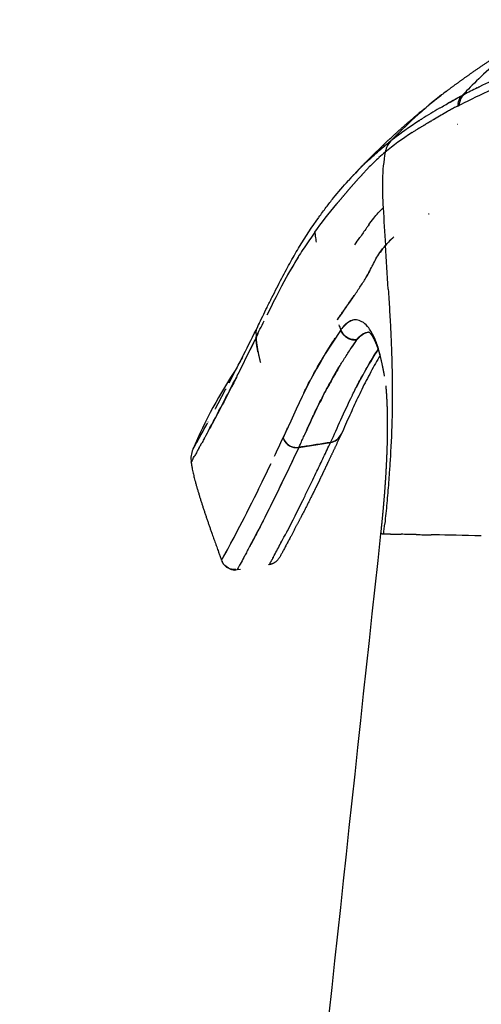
# Model space of a CAD drawing. Header units: millimetres. Extents: x 0 to 1905, y 0 to 2577.
# Tile 29 of 70: x 0 to 49, y 1823 to 1927. Entities that reach past the tile are written whole.
import ezdxf

# ---------------------------------------------------------------- set-up
doc = ezdxf.new("R2010")
doc.units = ezdxf.units.MM
doc.header["$MEASUREMENT"] = 0
doc.layers.add('Crea2D$visibili$linee', color=7, linetype='Continuous', true_color=0x000000)

msp = doc.modelspace()

# ---------------------------------------------------------------- linework, layer by layer
at = {"layer": 'Crea2D$visibili$linee'}
for p, q in [((46.77, 1919.17), (46.62, 1919.1)), ((46.14, 1918), (46.28, 1918.05)), ((19.16, 1882.48), (19.16, 1882.48)), ((29.41, 1882.06), (32.74, 1882.58)), ((43.51, 1872.86), (43.5, 1872.86)), ((22.9, 1869.21), (23.25, 1869.26))]:
    msp.add_line(p, q, dxfattribs=at)
for centre, radius, start, end in [((83.3, 1848.43), 79.62, 113.9668, 115.9725), ((80.97, 1853.21), 74.3, 116.1764, 117.4075), ((71.02, 1872.84), 52.29, 117.8074, 119.724), ((47.98, 1917.88), 1.84, 151.5495, 161.0831), ((47.64, 1918.08), 1.44, 140.5049, 144.8466), ((83.15, 1884.9), 50.04, 136.1368, 136.7906), ((82.58, 1885.44), 49.26, 136.1308, 136.1336), ((72.59, 1869.24), 56.2, 120.3188, 122.5298), ((48.29, 1917.78), 2.16, 167.7187, 174.3336), ((64.3, 1882.15), 40.86, 122.9201, 128.0675), ((383.33, 1668.64), 418.25, 143.7364, 143.7374), ((81.31, 1859.59), 69.11, 126.5239, 127.6435), ((60.13, 1887.54), 34.04, 128.1423, 130.2764), ((40.72, 1912.77), 2.25, 157.7568, 170.8655), ((40.66, 1912.79), 2.18, 154.4107, 157.7862), ((40.59, 1912.83), 2.1, 135.0839, 154.5383), ((54.29, 1894.42), 24.48, 132.208, 135.5241), ((50.86, 1898.17), 19.4, 129.5875, 132.1616), ((62.68, 1884.52), 38, 133.2943, 137.5769), ((1303.93, 1985.34), 1268.06, 183.52908, 183.70827), ((79.82, 1868.3), 53.09, 133.791, 133.8138), ((43.91, 1905.8), 12.87, 184.8122, 186.7826), ((89.41, 1912.69), 58.88, 188.2126, 188.8373), ((-26.48, 1948.45), 76.46, 323.8841, 324.5832), ((45.89, 1896.82), 9.82, 131.1984, 138.5511), ((45.03, 1897.67), 8.61, 131.8051, 138.3388), ((44.15, 1898.38), 7.48, 138.6827, 145.9975), ((-1842.96, 1780.02), 1885.52, 3.60894, 3.74956), ((-213.74, 2012.65), 266.32, 332.3031, 333.731), ((-745.17, 2265.29), 855.06, 334.23522, 334.36626), ((35.37, 1894.22), 1.26, 90.7801, 104.5322), ((32.03, 1893.65), 7.14, 177.1214, 180.3868), ((35.09, 1894.84), 1.33, 198.2432, 202.4121), ((-210.63, 2007.8), 261.75, 333.1419, 334.132), ((-512.99, 2157.29), 599.04, 333.51653, 333.86237), ((66.9, 1861.76), 52.48, 143.1265, 143.1318), ((81.57, 1864.49), 51.94, 147.5062, 152.58), ((65.93, 1861.58), 51.83, 146.1578, 156.9791), ((-202.77, 2003.89), 252.96, 331.6484, 333.1054), ((-229.29, 2021.09), 284.01, 331.645, 332.0881), ((-223.87, 2018.2), 277.87, 332.0969, 332.1129), ((-170.14, 1988.49), 216.47, 330.9105, 331.332), ((-210.74, 2010.76), 262.78, 331.3395, 331.3429), ((-308.62, 2035.11), 369.13, 335.6763, 335.8545), ((32.45, 1884.14), 1.56, 324.5615, 337.1101), ((-61.81, 1928.11), 92.45, 330.0375, 330.9699), ((-175.23, 1988.95), 221.63, 331.2541, 331.2581), ((-558.47, 2158.59), 647.73, 334.63604, 334.82493), ((29.15, 1883.56), 1.49, 199.1769, 199.4686), ((29.17, 1883.55), 1.51, 201.8469, 278.7874), ((32.52, 1884.02), 1.43, 279.3258, 308.6265), ((-133.4, 1965.96), 173.9, 331.1555, 331.1599), ((-56.81, 1923.42), 86.29, 330.6317, 330.6398), ((-60.9, 1925.71), 90.98, 330.6852, 330.6923), ((-121.2, 1951.24), 168.5, 333.7451, 334.1593), ((-114.16, 1947.96), 160.75, 332.3259, 333.5655), ((-191.4, 1897.71), 231.07, 353.8495, 354.1196), ((-350.44, 2071.86), 427.54, 332.2876, 332.2899), ((-306.48, 2048.38), 377.7, 332.1605, 332.1641), ((37.86, 1843.95), 29, 89.3847, 89.3933), ((37.54, 1816.25), 56.71, 89.2809, 89.2836), ((-161.85, 1971.9), 214.09, 331.7416, 332.1348), ((-280.74, 2034.78), 348.58, 332.1315, 332.1343), ((-293.43, 2041.49), 362.95, 332.1461, 332.1492), ((22.68, 1870.69), 1.5, 201.6763, 206.1576), ((22.67, 1870.69), 1.5, 208.1132, 212.1659), ((9.99, 1879.08), 18.79, 330.449, 331.6597), ((26.05, 1871.22), 1.5, 323.7817, 326.3035), ((21.52, 1869.76), 0.0169, 216.6692, 224.8065), ((22.65, 1870.67), 1.47, 219.3446, 225.2926), ((21.61, 1869.61), 0.0177, 42.4762, 52.6166), ((21.29, 1868.85), 0.801, 53.614, 58.7322), ((21.61, 1869.38), 0.187, 49.673, 54.4365), ((22.67, 1870.69), 1.5, 234.0055, 234.857), ((22.67, 1870.69), 1.5, 235.0064, 241.6421), ((22.68, 1870.7), 1.51, 244.1455, 249.6516), ((22.67, 1870.69), 1.5, 250.9479, 251.2782), ((22.67, 1870.69), 1.5, 251.4988, 251.5911), ((22.2, 1869.27), 0.00164, 215.7871, 261.0341), ((22.22, 1869.23), 0.033, 59.5214, 73.2003), ((22.89, 1871.63), 2.46, 254.8304, 257.8072), ((22.17, 1868.57), 0.682, 72.6323, 78.0703), ((22.13, 1867.04), 2.19, 80.795, 82.4192), ((22.45, 1868.9), 0.303, 82.6195, 85.6503), ((22.67, 1870.69), 1.5, 265.346, 265.401), ((22.67, 1870.69), 1.5, 266.5508, 266.7572), ((22.68, 1870.92), 1.73, 266.5421, 266.6572), ((22.67, 1870.69), 1.5, 267.5304, 278.8089)]:
    msp.add_arc(centre, radius, start, end, dxfattribs=at)
for points, weights, degree, knots in [([(44.93, 1919.52), (45.77, 1920.16), (46.63, 1920.78), (47.49, 1921.39), (48.59, 1922.17), (49.71, 1922.92), (50.85, 1923.65), (50.9, 1923.69), (50.96, 1923.72), (51.01, 1923.76), (52.23, 1924.53), (53.47, 1925.28), (54.72, 1925.99), (55.37, 1926.36), (56.03, 1926.72), (56.69, 1927.06)], [1, 0.999888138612, 0.999888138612, 1, 0.999831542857, 0.999831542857, 1, 1, 1, 1, 0.999794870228, 0.999794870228, 1, 0.999889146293, 0.999889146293, 1], 3, [0, 0, 0, 0, 3.171374, 3.171374, 3.171374, 7.221464, 7.221464, 7.221464, 7.416241, 7.416241, 7.416241, 11.746432, 11.746432, 11.746432, 13.983572, 13.983572, 13.983572, 13.983572]), ([(34.98, 1910.53), (35.28, 1910.85), (35.88, 1911.48), (37.1, 1912.73), (39.37, 1914.93), (41.43, 1916.73), (42.87, 1917.9), (43.27, 1918.23), (43.67, 1918.55), (44.08, 1918.86), (44.2, 1918.96), (44.32, 1919.05), (44.44, 1919.14)], [1, 1, 1, 1, 1, 1, 1, 0.999967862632, 0.999967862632, 1, 1, 1, 1], 3, [0, 0, 0, 0, 1.31256, 2.603752, 5.243109, 10.808437, 10.808437, 10.808437, 12.348247, 12.348247, 12.348247, 12.821228, 12.821228, 12.821228, 12.821228]), ([(38.42, 1889.56), (38.31, 1890.23), (38.19, 1890.85), (38.05, 1891.4), (37.92, 1891.92), (37.77, 1892.38), (37.48, 1893.15), (37.33, 1893.46), (37.21, 1893.68), (37.03, 1893.97), (36.91, 1894.09), (36.84, 1894.15), (36.82, 1894.16), (36.8, 1894.18), (36.77, 1894.19), (36.76, 1894.19), (36.76, 1894.19), (36.75, 1894.19), (36.74, 1894.2), (36.72, 1894.19)], [1, 1, 1, 1, 1, 1, 1, 1, 1, 1, 1, 1, 0.995455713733, 0.995455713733, 1, 1, 1, 1, 1, 1], 3, [1.51402, 1.51402, 1.51402, 1.51402, 4.156813, 4.156813, 4.156813, 6.689215, 6.689215, 9.235092, 9.235092, 9.235092, 12.664359, 12.664359, 12.664359, 12.741159, 12.741159, 12.741159, 14.418162, 14.418162, 16.12794, 16.12794, 16.12794, 16.12794]), ([(25.1, 1892.09), (24.99, 1892.62), (24.93, 1893.16), (24.9, 1893.38), (24.89, 1893.6)], [1, 0.999119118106, 1, 0.999837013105, 1], 2, [0, 0, 0, 1.076766, 1.076766, 1.523778, 1.523778, 1.523778]), ([(24.89, 1893.6), (24.9, 1893.45), (24.91, 1893.3), (24.93, 1893.16), (24.97, 1892.8), (25.09, 1892.07), (25.26, 1891.36), (25.35, 1890.99)], [1, 0.999867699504, 0.999867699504, 1, 1, 1, 1, 1], 3, [0, 0, 0, 0, 0.4503025, 0.4503025, 0.4503025, 0.5529531, 0.6606316, 0.6606316, 0.6606316, 0.6606316]), ([(28.96, 1882.07), (29.11, 1882.04), (29.26, 1882.04), (29.41, 1882.06), (30.79, 1885.1), (32.26, 1888.72), (35.52, 1893.39), (35.5, 1893.39), (35.48, 1893.38), (35.46, 1893.38)], [1, 0.991670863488, 0.991670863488, 1, 1, 1, 1, 1, 1, 1], 3, [0, 0, 0, 0, 0.444706, 0.444706, 0.444706, 1.444706, 1.444706, 1.444706, 1.473436, 1.473436, 1.473436, 1.473436]), ([(35.53, 1893.41), (35.53, 1893.4), (35.52, 1893.4), (35.52, 1893.39), (35.32, 1893.1), (35.13, 1892.81), (34.93, 1892.53)], [1, 1, 1, 1, 0.999995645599, 0.999995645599, 1], 3, [4.03131, 4.03131, 4.03131, 4.03131, 5, 5, 5, 6.044221, 6.044221, 6.044221, 6.044221]), ([(38.04, 1872.96), (38.12, 1873.68), (38.19, 1874.41), (38.26, 1875.13), (38.33, 1875.85), (38.39, 1876.56), (38.45, 1877.28), (38.5, 1877.97), (38.55, 1878.67), (38.59, 1879.36), (38.63, 1880.04), (38.66, 1880.71), (38.69, 1881.39), (38.72, 1882.04), (38.73, 1882.7), (38.74, 1883.35), (38.75, 1883.98), (38.75, 1884.61), (38.75, 1885.24), (38.74, 1885.96), (38.71, 1886.69), (38.67, 1887.42), (38.63, 1888.05), (38.6, 1888.4), (38.59, 1888.42)], [1, 0.999987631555, 0.999987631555, 1, 0.99997753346, 0.99997753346, 1, 0.99997094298, 0.99997094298, 1, 0.999963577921, 0.999963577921, 1, 0.999951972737, 0.999951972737, 1, 0.999934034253, 0.999934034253, 1, 0.999845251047, 0.999845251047, 1, 1, 1, 1], 3, [0, 0, 0, 0, 2.188524, 2.188524, 2.188524, 4.340896, 4.340896, 4.340896, 6.433421, 6.433421, 6.433421, 8.460112, 8.460112, 8.460112, 10.421172, 10.421172, 10.421172, 12.308116, 12.308116, 12.308116, 14.493985, 14.493985, 14.493985, 17.766518, 17.766518, 17.766518, 17.766518]), ([(33.85, 1883.42), (32.85, 1881.3), (31.95, 1879.38), (31.15, 1877.75), (30.48, 1876.39), (29.8, 1875.05), (29.09, 1873.71), (28.85, 1873.25), (28.4, 1872.4), (27.89, 1871.44), (27.58, 1870.87), (27.43, 1870.59), (27.24, 1870.26), (26.87, 1869.91), (26.48, 1869.76), (26.28, 1869.73)], [1, 1, 1, 1, 0.999936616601, 0.999936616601, 1, 1, 1, 1, 1, 1, 1, 1, 1, 1], 3, [0, 0, 0, 0, 44.232517, 44.232517, 44.232517, 48.761493, 48.761493, 48.761493, 50.34374, 51.631602, 52.022169, 52.296543, 52.573165, 53.183524, 53.785869, 53.785869, 53.785869, 53.785869]), ([(18.06, 1880.52), (18.08, 1880.33), (18.11, 1880.14), (18.15, 1879.96), (18.23, 1879.48), (18.46, 1878.55), (18.86, 1877.17), (19.29, 1875.8), (19.9, 1873.98), (20.56, 1872.11), (21.08, 1870.69), (21.26, 1870.18)], [1, 0.999892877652, 0.999892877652, 1, 1, 1, 1, 1, 1, 1, 1, 1], 3, [0, 0, 0, 0, 0.572248, 0.572248, 0.572248, 0.712226, 0.852204, 0.992182, 1.13216, 1.412116, 1.572248, 1.572248, 1.572248, 1.572248])]:
    msp.add_rational_spline(points, weights, degree=degree, knots=knots, dxfattribs=at)
for points in [[(51.2, 1923.36), (49.49, 1922), (48.04, 1920.57), (47.07, 1919.57)], [(46.46, 1918.14), (48.49, 1919.21), (50.87, 1920.27), (53.61, 1921.27)], [(48.19, 1919.89), (48.22, 1919.91), (48.25, 1919.92), (48.28, 1919.94)], [(48.36, 1919.98), (48.33, 1919.96), (48.31, 1919.95), (48.28, 1919.93)], [(48.36, 1919.98), (48.39, 1919.99), (48.41, 1920), (48.43, 1920.01)], [(46.18, 1918.24), (46.23, 1918.5), (46.33, 1918.72), (46.46, 1918.91)], [(46.62, 1919.1), (46.61, 1919.09), (46.61, 1919.08), (46.6, 1919.07)], [(44.24, 1917.77), (44.23, 1917.76), (44.23, 1917.76), (44.22, 1917.75)], [(45.89, 1917.86), (45.97, 1917.91), (46.06, 1917.95), (46.14, 1918)], [(42.37, 1916.62), (42.36, 1916.62), (42.35, 1916.61), (42.34, 1916.6)], [(43.5, 1916.5), (43.52, 1916.51), (43.54, 1916.52), (43.56, 1916.53)], [(43.64, 1916.58), (43.61, 1916.56), (43.58, 1916.55), (43.56, 1916.53)], [(43.64, 1916.58), (43.66, 1916.59), (43.67, 1916.6), (43.69, 1916.61)], [(41.86, 1915.52), (41.88, 1915.53), (41.89, 1915.54), (41.91, 1915.55)], [(41.98, 1915.6), (41.96, 1915.58), (41.93, 1915.57), (41.91, 1915.55)], [(41.98, 1915.6), (42, 1915.61), (42.01, 1915.61), (42.02, 1915.62)], [(42.07, 1915.65), (42.06, 1915.64), (42.04, 1915.63), (42.02, 1915.62)], [(42.07, 1915.65), (42.1, 1915.67), (42.12, 1915.68), (42.14, 1915.7)], [(42.09, 1916.44), (42.1, 1916.45), (42.12, 1916.46), (42.13, 1916.47)], [(42.19, 1915.73), (42.18, 1915.72), (42.16, 1915.71), (42.14, 1915.7)], [(42.19, 1915.73), (42.23, 1915.75), (42.26, 1915.77), (42.3, 1915.79)], [(42.31, 1915.8), (42.31, 1915.8), (42.3, 1915.79), (42.3, 1915.79)], [(42.31, 1915.8), (42.35, 1915.82), (42.38, 1915.84), (42.42, 1915.86)], [(42.44, 1915.87), (42.43, 1915.87), (42.42, 1915.87), (42.42, 1915.86)], [(42.44, 1915.87), (42.47, 1915.89), (42.51, 1915.91), (42.54, 1915.94)], [(42.56, 1915.95), (42.55, 1915.94), (42.55, 1915.94), (42.54, 1915.94)], [(42.56, 1915.95), (42.6, 1915.97), (42.63, 1915.99), (42.67, 1916.01)], [(42.68, 1916.02), (42.68, 1916.02), (42.67, 1916.01), (42.67, 1916.01)], [(42.68, 1916.02), (42.72, 1916.04), (42.76, 1916.06), (42.79, 1916.09)], [(42.83, 1916.1), (42.82, 1916.1), (42.8, 1916.09), (42.79, 1916.09)], [(42.83, 1916.1), (42.85, 1916.12), (42.87, 1916.13), (42.89, 1916.14)], [(42.97, 1916.19), (42.94, 1916.17), (42.92, 1916.16), (42.89, 1916.14)], [(42.97, 1916.19), (42.99, 1916.2), (43, 1916.21), (43.02, 1916.22)], [(43.1, 1916.27), (43.07, 1916.25), (43.05, 1916.23), (43.02, 1916.22)], [(43.1, 1916.27), (43.12, 1916.28), (43.13, 1916.29), (43.15, 1916.3)], [(43.23, 1916.34), (43.21, 1916.33), (43.18, 1916.31), (43.15, 1916.3)], [(43.23, 1916.34), (43.25, 1916.35), (43.27, 1916.36), (43.28, 1916.37)], [(43.37, 1916.42), (43.34, 1916.4), (43.31, 1916.39), (43.28, 1916.37)], [(43.37, 1916.42), (43.38, 1916.43), (43.4, 1916.44), (43.42, 1916.45)], [(43.5, 1916.5), (43.47, 1916.48), (43.45, 1916.47), (43.42, 1916.45)], [(41.35, 1915.2), (40.27, 1914.5), (39.34, 1913.82), (38.5, 1913.12)], [(41.35, 1915.2), (41.38, 1915.22), (41.41, 1915.24), (41.45, 1915.26)], [(41.57, 1915.34), (41.53, 1915.31), (41.49, 1915.29), (41.45, 1915.26)], [(41.57, 1915.34), (41.61, 1915.36), (41.64, 1915.38), (41.67, 1915.41)], [(38.5, 1913.12), (38.14, 1911.23), (38.15, 1909.24), (38.27, 1907.28)], [(36.52, 1911.26), (36.55, 1911.29), (36.57, 1911.31), (36.6, 1911.34)], [(36.67, 1911.42), (36.65, 1911.39), (36.62, 1911.36), (36.6, 1911.34)], [(36.67, 1911.42), (36.7, 1911.44), (36.72, 1911.47), (36.75, 1911.5)], [(36.82, 1911.57), (36.8, 1911.55), (36.77, 1911.52), (36.75, 1911.5)], [(35.68, 1910.35), (35.66, 1910.32), (35.63, 1910.29), (35.61, 1910.27)], [(35.68, 1910.35), (35.7, 1910.37), (35.72, 1910.39), (35.74, 1910.42)], [(35.81, 1910.5), (35.79, 1910.47), (35.77, 1910.44), (35.74, 1910.42)], [(35.81, 1910.5), (35.84, 1910.52), (35.86, 1910.54), (35.88, 1910.57)], [(35.95, 1910.65), (35.93, 1910.62), (35.9, 1910.59), (35.88, 1910.57)], [(35.95, 1910.65), (35.97, 1910.67), (36, 1910.7), (36.02, 1910.72)], [(36.09, 1910.8), (36.11, 1910.82), (36.14, 1910.85), (36.16, 1910.87)], [(36.23, 1910.95), (36.21, 1910.93), (36.18, 1910.9), (36.16, 1910.87)], [(36.23, 1910.95), (36.26, 1910.98), (36.28, 1911), (36.3, 1911.03)], [(36.38, 1911.11), (36.35, 1911.08), (36.33, 1911.05), (36.3, 1911.03)], [(36.38, 1911.11), (36.4, 1911.13), (36.42, 1911.16), (36.45, 1911.18)], [(36.52, 1911.26), (36.5, 1911.24), (36.47, 1911.21), (36.45, 1911.18)], [(34.79, 1909.33), (34.77, 1909.3), (34.75, 1909.28), (34.72, 1909.25)], [(34.79, 1909.33), (34.81, 1909.35), (34.83, 1909.37), (34.85, 1909.39)], [(34.91, 1909.47), (34.89, 1909.44), (34.87, 1909.42), (34.85, 1909.39)], [(34.91, 1909.47), (34.93, 1909.49), (34.95, 1909.51), (34.97, 1909.54)], [(35.03, 1909.61), (35.05, 1909.63), (35.07, 1909.66), (35.09, 1909.68)], [(35.16, 1909.76), (35.14, 1909.73), (35.11, 1909.7), (35.09, 1909.68)], [(35.16, 1909.76), (35.18, 1909.78), (35.2, 1909.8), (35.22, 1909.82)], [(35.29, 1909.9), (35.26, 1909.88), (35.24, 1909.85), (35.22, 1909.82)], [(35.29, 1909.9), (35.31, 1909.92), (35.33, 1909.95), (35.35, 1909.97)], [(35.42, 1910.05), (35.39, 1910.02), (35.37, 1910), (35.35, 1909.97)], [(35.42, 1910.05), (35.44, 1910.07), (35.46, 1910.09), (35.48, 1910.12)], [(35.55, 1910.2), (35.52, 1910.17), (35.5, 1910.14), (35.48, 1910.12)], [(35.55, 1910.2), (35.57, 1910.22), (35.59, 1910.24), (35.61, 1910.27)], [(33.88, 1908.26), (33.86, 1908.23), (33.84, 1908.21), (33.82, 1908.19)], [(33.88, 1908.26), (33.89, 1908.28), (33.91, 1908.3), (33.93, 1908.31)], [(33.99, 1908.38), (33.97, 1908.36), (33.95, 1908.34), (33.93, 1908.31)], [(33.99, 1908.38), (34, 1908.4), (34.02, 1908.42), (34.04, 1908.44)], [(34.1, 1908.52), (34.11, 1908.54), (34.13, 1908.56), (34.15, 1908.58)], [(34.21, 1908.65), (34.19, 1908.62), (34.17, 1908.6), (34.15, 1908.58)], [(34.21, 1908.65), (34.23, 1908.67), (34.24, 1908.69), (34.26, 1908.71)], [(34.32, 1908.78), (34.3, 1908.76), (34.28, 1908.73), (34.26, 1908.71)], [(34.32, 1908.78), (34.34, 1908.8), (34.36, 1908.82), (34.37, 1908.84)], [(34.44, 1908.92), (34.41, 1908.89), (34.39, 1908.87), (34.37, 1908.84)], [(34.44, 1908.92), (34.45, 1908.94), (34.47, 1908.96), (34.49, 1908.98)], [(34.55, 1909.05), (34.57, 1909.07), (34.59, 1909.09), (34.61, 1909.11)], [(34.67, 1909.19), (34.65, 1909.16), (34.63, 1909.14), (34.61, 1909.11)], [(34.67, 1909.19), (34.69, 1909.21), (34.71, 1909.23), (34.72, 1909.25)], [(31.09, 1904.72), (31.77, 1905.67), (32.52, 1906.63), (33.41, 1907.7)], [(33.46, 1907.75), (33.44, 1907.73), (33.43, 1907.72), (33.41, 1907.7)], [(33.46, 1907.75), (33.48, 1907.78), (33.49, 1907.8), (33.51, 1907.82)], [(33.56, 1907.88), (33.54, 1907.86), (33.53, 1907.84), (33.51, 1907.82)], [(33.56, 1907.88), (33.58, 1907.9), (33.59, 1907.91), (33.61, 1907.93)], [(33.66, 1908), (33.65, 1907.98), (33.63, 1907.96), (33.61, 1907.93)], [(33.66, 1908), (33.68, 1908.02), (33.7, 1908.04), (33.71, 1908.06)], [(33.77, 1908.13), (33.75, 1908.11), (33.73, 1908.08), (33.71, 1908.06)], [(33.77, 1908.13), (33.79, 1908.15), (33.8, 1908.17), (33.82, 1908.19)], [(43.09, 1906.62), (43.08, 1906.62), (43.08, 1906.61), (43.07, 1906.61)], [(33.83, 1894.43), (33.77, 1894.61), (33.71, 1894.79), (33.65, 1894.97)], [(36.76, 1894.63), (36.58, 1894.87), (36.39, 1895.05), (36.2, 1895.19)], [(25.09, 1894.04), (25.02, 1893.89), (24.96, 1893.75), (24.89, 1893.6)], [(33.83, 1894.43), (30.6, 1889.73), (29.12, 1886.11), (27.75, 1883.06)], [(33.84, 1894.45), (33.84, 1894.44), (33.85, 1894.43), (33.85, 1894.42)], [(35.39, 1893.38), (34.77, 1893.34), (34.13, 1893.73), (33.87, 1894.3)], [(35.53, 1893.41), (35.82, 1893.72), (36.11, 1894.03), (36.47, 1894.15)], [(37.06, 1894.17), (37.06, 1894.17), (37.06, 1894.17), (37.06, 1894.18)], [(37.78, 1892.44), (37.57, 1893.13), (37.33, 1893.71), (37.07, 1894.16)], [(37.97, 1891.77), (37.96, 1891.82), (37.95, 1891.87), (37.93, 1891.92)], [(23.5, 1891.63), (23.39, 1891.42), (23.28, 1891.22), (23.18, 1891.01)], [(35.01, 1887.52), (34.11, 1885.71), (33.42, 1884.09), (32.75, 1882.61)], [(38.59, 1888.42), (38.59, 1888.46), (38.58, 1888.49), (38.58, 1888.53)], [(20.61, 1886.14), (20.6, 1886.12), (20.59, 1886.11), (20.58, 1886.09)], [(19.06, 1882.3), (19.07, 1882.32), (19.08, 1882.34), (19.09, 1882.36)], [(19.1, 1882.38), (19.12, 1882.41), (19.14, 1882.45), (19.16, 1882.48)], [(19.16, 1882.48), (19.17, 1882.51), (19.19, 1882.54), (19.21, 1882.57)], [(19.46, 1883.04), (19.47, 1883.06), (19.48, 1883.07), (19.49, 1883.09)], [(27.74, 1883.07), (27.74, 1883.06), (27.74, 1883.06), (27.74, 1883.05)], [(27.74, 1883.05), (27.74, 1883.03), (27.75, 1883.01), (27.76, 1882.99)], [(27.82, 1882.87), (28.08, 1882.37), (28.64, 1882.03), (29.2, 1882.04)], [(27.86, 1882.82), (28.08, 1882.43), (28.5, 1882.15), (28.95, 1882.07)], [(18.66, 1881.58), (18.66, 1881.58), (18.66, 1881.59), (18.67, 1881.6)], [(18.75, 1881.75), (18.72, 1881.7), (18.69, 1881.65), (18.67, 1881.6)], [(18.75, 1881.75), (18.76, 1881.76), (18.76, 1881.77), (18.77, 1881.78)], [(18.79, 1881.82), (18.8, 1881.83), (18.8, 1881.84), (18.8, 1881.84)], [(18.84, 1881.9), (18.83, 1881.88), (18.81, 1881.86), (18.8, 1881.84)], [(18.84, 1881.9), (18.85, 1881.92), (18.86, 1881.95), (18.88, 1881.98)], [(18.9, 1882.01), (18.89, 1882), (18.88, 1881.99), (18.88, 1881.98)], [(18.9, 1882.01), (18.91, 1882.03), (18.92, 1882.05), (18.93, 1882.07)], [(18.93, 1882.08), (18.97, 1882.14), (19, 1882.21), (19.04, 1882.27)], [(19.06, 1882.3), (19.05, 1882.29), (19.05, 1882.28), (19.04, 1882.27)], [(18.06, 1880.52), (18.06, 1880.52), (18.08, 1880.55), (18.1, 1880.59)], [(18.06, 1880.52), (18.06, 1880.52), (18.06, 1880.52), (18.06, 1880.52)], [(18.27, 1880.88), (18.3, 1880.94), (18.34, 1881.02), (18.39, 1881.1)], [(18.4, 1881.11), (18.4, 1881.12), (18.41, 1881.13), (18.41, 1881.13)], [(18.43, 1881.17), (18.42, 1881.16), (18.42, 1881.15), (18.41, 1881.13)], [(102.11, 1881.08), (78.23, 1760.55), (54.34, 1640.03), (30.49, 1519.5)], [(29.78, 1876.4), (29.79, 1876.42), (29.8, 1876.45), (29.81, 1876.47)], [(29.9, 1876.66), (29.87, 1876.6), (29.84, 1876.53), (29.81, 1876.47)], [(29.9, 1876.66), (29.91, 1876.67), (29.92, 1876.69), (29.92, 1876.7)], [(28.93, 1874.73), (28.98, 1874.82), (29.03, 1874.91), (29.08, 1875.01)], [(28.11, 1873.15), (28.1, 1873.12), (28.08, 1873.09), (28.06, 1873.05)], [(28.11, 1873.15), (28.12, 1873.16), (28.12, 1873.17), (28.13, 1873.18)], [(28.17, 1873.27), (28.16, 1873.24), (28.14, 1873.21), (28.13, 1873.18)], [(28.17, 1873.27), (28.18, 1873.28), (28.19, 1873.29), (28.2, 1873.31)], [(13.04, 1519.5), (27.94, 1637.19), (42.86, 1754.88), (57.78, 1872.58)], [(27.47, 1871.93), (27.48, 1871.95), (27.49, 1871.97), (27.5, 1871.99)], [(27.52, 1872.01), (27.65, 1872.27), (27.79, 1872.54), (27.95, 1872.84)], [(38.05, 1872.96), (38.05, 1872.96), (38.05, 1872.96), (38.05, 1872.96)], [(38.09, 1872.96), (38.09, 1872.96), (38.09, 1872.96), (38.09, 1872.96)], [(38.11, 1872.96), (38.1, 1872.96), (38.1, 1872.96), (38.09, 1872.96)], [(38.11, 1872.96), (38.11, 1872.96), (38.11, 1872.96), (38.11, 1872.96)], [(38.14, 1872.96), (38.13, 1872.96), (38.12, 1872.96), (38.11, 1872.96)], [(38.15, 1872.96), (38.14, 1872.96), (38.14, 1872.96), (38.14, 1872.96)], [(38.17, 1872.96), (38.16, 1872.96), (38.15, 1872.96), (38.15, 1872.96)], [(38.21, 1872.95), (38.2, 1872.96), (38.18, 1872.96), (38.17, 1872.96)], [(38.22, 1872.95), (38.21, 1872.95), (38.21, 1872.95), (38.21, 1872.95)], [(38.25, 1872.95), (38.24, 1872.95), (38.23, 1872.95), (38.22, 1872.95)], [(38.34, 1872.95), (38.31, 1872.95), (38.28, 1872.95), (38.25, 1872.95)], [(38.34, 1872.95), (38.34, 1872.95), (38.35, 1872.95), (38.36, 1872.95)], [(39.04, 1872.94), (38.75, 1872.95), (38.52, 1872.95), (38.36, 1872.95)], [(41.77, 1872.89), (41.17, 1872.9), (40.63, 1872.91), (40.16, 1872.92)], [(41.77, 1872.89), (42.3, 1872.88), (42.82, 1872.87), (43.35, 1872.86)], [(43.5, 1872.86), (43.45, 1872.86), (43.4, 1872.86), (43.35, 1872.86)], [(43.65, 1872.86), (43.61, 1872.86), (43.56, 1872.86), (43.51, 1872.86)], [(48.62, 1872.76), (46.75, 1872.8), (45.08, 1872.83), (43.65, 1872.86)], [(27.43, 1871.85), (27.44, 1871.87), (27.45, 1871.89), (27.46, 1871.91)], [(21.34, 1870), (21.33, 1870.02), (21.32, 1870.04), (21.31, 1870.06)], [(21.35, 1869.98), (21.35, 1869.99), (21.34, 1870), (21.34, 1870.01)], [(26.59, 1870.27), (26.57, 1870.23), (26.55, 1870.19), (26.53, 1870.16)], [(26.66, 1870.41), (26.64, 1870.36), (26.62, 1870.32), (26.59, 1870.28)], [(26.59, 1870.27), (26.59, 1870.28), (26.59, 1870.28), (26.59, 1870.29)], [(26.66, 1870.41), (26.66, 1870.41), (26.67, 1870.42), (26.67, 1870.43)], [(26.7, 1870.49), (26.69, 1870.47), (26.68, 1870.45), (26.67, 1870.43)], [(26.7, 1870.49), (26.71, 1870.5), (26.71, 1870.51), (26.72, 1870.52)], [(26.73, 1870.53), (26.73, 1870.53), (26.72, 1870.53), (26.72, 1870.52)], [(21.42, 1869.86), (21.42, 1869.86), (21.42, 1869.86), (21.42, 1869.86)], [(21.43, 1869.85), (21.43, 1869.85), (21.44, 1869.84), (21.44, 1869.84)], [(21.51, 1869.74), (21.51, 1869.74), (21.51, 1869.75), (21.51, 1869.75)], [(22.77, 1869.2), (22.35, 1869.17), (21.92, 1869.35), (21.61, 1869.64)], [(21.71, 1869.53), (21.74, 1869.51), (21.92, 1869.38), (21.79, 1869.48)], [(21.93, 1869.39), (21.94, 1869.38), (21.95, 1869.38), (21.97, 1869.37)], [(22.15, 1869.29), (22.15, 1869.29), (22.15, 1869.29), (22.15, 1869.28)], [(22.19, 1869.27), (22.2, 1869.27), (22.22, 1869.26), (22.24, 1869.26)], [(22.36, 1869.22), (21.87, 1869.31), (22.59, 1869.15), (22.63, 1869.15)], [(22.2, 1869.27), (22.2, 1869.26), (22.22, 1869.26), (22.23, 1869.26)], [(22.22, 1869.26), (22.22, 1869.26), (22.23, 1869.26), (22.23, 1869.26)], [(22.24, 1869.26), (22.24, 1869.26), (22.25, 1869.25), (22.26, 1869.25)], [(22.25, 1869.25), (22.24, 1869.25), (22.24, 1869.26), (22.24, 1869.26)], [(22.26, 1869.25), (22.29, 1869.24), (22.33, 1869.23), (22.35, 1869.23)], [(22.26, 1869.25), (22.27, 1869.25), (22.28, 1869.25), (22.3, 1869.24)], [(22.37, 1869.22), (22.33, 1869.23), (22.29, 1869.24), (22.27, 1869.24)], [(22.35, 1869.23), (22.34, 1869.23), (22.33, 1869.23), (22.31, 1869.24)], [(22.36, 1869.22), (22.36, 1869.22), (22.35, 1869.23), (22.34, 1869.23)], [(22.38, 1869.22), (22.38, 1869.22), (22.38, 1869.22), (22.37, 1869.22)], [(22.38, 1869.22), (22.37, 1869.22), (22.37, 1869.22), (22.37, 1869.22)], [(22.38, 1869.22), (22.39, 1869.22), (22.4, 1869.22), (22.41, 1869.22)], [(22.63, 1869.15), (22.64, 1869.16), (22.58, 1869.17), (22.41, 1869.21)], [(22.5, 1869.2), (22.2, 1869.22), (22.91, 1869.13), (22.52, 1869.2)], [(22.49, 1869.2), (22.49, 1869.2), (22.49, 1869.2), (22.5, 1869.2)], [(22.5, 1869.2), (22.5, 1869.2), (22.5, 1869.2), (22.51, 1869.2)], [(22.5, 1869.2), (22.5, 1869.2), (22.5, 1869.2), (22.5, 1869.2)], [(22.5, 1869.2), (22.5, 1869.2), (22.51, 1869.2), (22.51, 1869.2)], [(22.55, 1869.2), (22.56, 1869.2), (22.57, 1869.2), (22.58, 1869.19)], [(22.94, 1869.28), (22.92, 1869.23), (22.9, 1869.21), (22.9, 1869.21)], [(26.22, 1869.72), (26.24, 1869.73), (26.26, 1869.73), (26.28, 1869.73)], [(26.33, 1869.81), (26.3, 1869.76), (26.29, 1869.73), (26.28, 1869.73)]]:
    msp.add_open_spline(points, degree=3, dxfattribs=at)
for points, degree, knots in [([(44.93, 1919.52), (44.76, 1919.39), (44.6, 1919.27), (42.01, 1917.25), (40.18, 1915.44), (39.1, 1914.31)], 3, [0.4824983, 0.4824983, 0.4824983, 0.4824983, 0.5146648, 0.5146648, 0.9999944, 0.9999944, 0.9999944, 0.9999944]), ([(44.24, 1917.77), (44.28, 1917.79), (44.68, 1918.02), (45.44, 1918.46), (46.24, 1918.89), (46.62, 1919.1)], 3, [1.7478559, 1.7478559, 1.7478559, 1.7478559, 1.760039, 1.8866493, 1.9999993, 1.9999993, 1.9999993, 1.9999993]), ([(46.63, 1919.1), (46.63, 1919.11), (46.65, 1919.13), (46.67, 1919.15), (46.68, 1919.16)], 3, [2.0575527, 2.0575527, 2.0575527, 2.0575527, 2.3933077, 2.9999665, 2.9999665, 2.9999665, 2.9999665]), ([(45.89, 1917.86), (45.82, 1917.83), (45.69, 1917.75), (45.41, 1917.6), (44.74, 1917.22), (44.15, 1916.87), (43.69, 1916.61)], 3, [0, 0, 0, 0, 0.219717, 0.452967, 0.949862, 2.526287, 2.526287, 2.526287, 2.526287]), ([(46.14, 1917.97), (46.18, 1918), (46.23, 1918.02), (46.28, 1918.05), (46.34, 1918.08), (46.4, 1918.11), (46.46, 1918.14)], 3, [4.000272, 4.000272, 4.000272, 4.000272, 5, 5, 5, 5.029585, 5.029585, 5.029585, 5.029585]), ([(42.31, 1916.59), (42.29, 1916.57), (42.27, 1916.56), (42.21, 1916.52), (42.17, 1916.5), (42.13, 1916.47)], 3, [1.49213359, 1.49213359, 1.49213359, 1.49213359, 1.49999997, 1.49999997, 1.51734381, 1.51734381, 1.51734381, 1.51734381]), ([(42.31, 1916.59), (42.32, 1916.59), (42.33, 1916.6), (42.33, 1916.6), (42.34, 1916.6)], 3, [1.505130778, 1.505130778, 1.505130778, 1.505130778, 1.506733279, 1.508879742, 1.508879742, 1.508879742, 1.508879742]), ([(41.86, 1915.52), (41.82, 1915.49), (41.77, 1915.46), (41.71, 1915.42), (41.69, 1915.41), (41.67, 1915.41)], 3, [0.48065754, 0.48065754, 0.48065754, 0.48065754, 0.5, 0.5, 0.50625985, 0.50625985, 0.50625985, 0.50625985]), ([(36.63, 1912.18), (36.63, 1912.18), (37.08, 1912.6), (37.87, 1913.32), (38.75, 1914.03), (39.1, 1914.31)], 3, [1.7490902, 1.7490902, 1.7490902, 1.7490902, 1.7499578, 1.9001244, 2, 2, 2, 2]), ([(36.09, 1910.8), (36.07, 1910.78), (36.05, 1910.75), (36.03, 1910.73), (36.02, 1910.72), (36.02, 1910.72)], 3, [3.242922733, 3.242922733, 3.242922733, 3.242922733, 3.25, 3.25, 3.251131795, 3.251131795, 3.251131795, 3.251131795]), ([(31.51, 1906.28), (31.64, 1906.46), (31.89, 1906.81), (32.4, 1907.49), (33.29, 1908.62), (34.08, 1909.54), (34.62, 1910.14), (34.63, 1910.14), (34.63, 1910.15), (34.63, 1910.15)], 3, [0, 0, 0, 0, 0.656263, 1.314491, 2.544621, 4.963295, 4.963295, 4.963295, 5.011431, 5.011431, 5.011431, 5.011431]), ([(35.03, 1909.61), (35.02, 1909.59), (34.99, 1909.57), (34.97, 1909.54), (34.97, 1909.54)], 3, [3.368468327, 3.368468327, 3.368468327, 3.368468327, 3.375, 3.376872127, 3.376872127, 3.376872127, 3.376872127]), ([(34.1, 1908.52), (34.08, 1908.5), (34.07, 1908.48), (34.05, 1908.46), (34.04, 1908.45), (34.04, 1908.44)], 3, [3.493749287, 3.493749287, 3.493749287, 3.493749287, 3.5, 3.5, 3.502224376, 3.502224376, 3.502224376, 3.502224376]), ([(34.55, 1909.05), (34.54, 1909.03), (34.52, 1909.01), (34.49, 1908.98), (34.49, 1908.98)], 3, [3.431146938, 3.431146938, 3.431146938, 3.431146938, 3.4375, 3.439605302, 3.439605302, 3.439605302, 3.439605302]), ([(36.76, 1905.47), (36.93, 1905.71), (37.37, 1906.29), (37.91, 1906.91), (38.27, 1907.28)], 3, [1.7890799, 1.7890799, 1.7890799, 1.7890799, 1.8749999, 2, 2, 2, 2]), ([(25.13, 1894.92), (25.44, 1895.54), (25.83, 1896.35), (26.31, 1897.32), (26.82, 1898.34), (27.25, 1899.19), (27.61, 1899.86), (27.77, 1900.17), (28.08, 1900.76), (28.7, 1901.88), (29.78, 1903.74), (30.78, 1905.26), (31.49, 1906.25)], 3, [0, 0, 0, 0, 2.088729, 2.675099, 3.245347, 5.528857, 5.528857, 5.528857, 6.565854, 7.538951, 9.366578, 13.003884, 13.003884, 13.003884, 13.003884]), ([(36.76, 1905.47), (36.68, 1905.36), (36.36, 1904.92), (36.06, 1904.47), (35.83, 1904.14), (35.83, 1904.14)], 3, [-0.7890767, -0.7890767, -0.7890767, -0.7890767, -0.75, -0.625, -0.6249984, -0.6249984, -0.6249984, -0.6249984]), ([(31.09, 1904.72), (30.7, 1904.16), (29.92, 1903.05), (28.97, 1901.5), (28.39, 1900.51), (28.12, 1900.03)], 3, [8, 8, 8, 8, 8.1250289, 8.2499938, 8.3749574, 8.3749574, 8.3749574, 8.3749574]), ([(37.07, 1901), (37.11, 1901.08), (37.36, 1901.59), (37.74, 1902.35), (38.32, 1903.07), (38.52, 1903.32)], 3, [0.7187055, 0.7187055, 0.7187055, 0.7187055, 0.7500337, 0.9117036, 1, 1, 1, 1]), ([(29.45, 1902.28), (28.63, 1900.97), (27.96, 1899.75), (26.87, 1897.67), (26.44, 1896.82), (26.04, 1895.99)], 3, [1.9475774, 1.9475774, 1.9475774, 1.9475774, 2.2600776, 2.2600776, 2.509489, 2.509489, 2.509489, 2.509489]), ([(36.38, 1899.76), (36.48, 1899.93), (36.72, 1900.34), (36.93, 1900.75), (37.06, 1900.99)], 3, [0.5602879, 0.5602879, 0.5602879, 0.5602879, 0.625, 0.7175807, 0.7175807, 0.7175807, 0.7175807]), ([(36.39, 1899.78), (36.48, 1899.93), (36.72, 1900.34), (36.93, 1900.74), (37.06, 1900.99)], 3, [0.562208, 0.562208, 0.562208, 0.562208, 0.6200058, 0.7175267, 0.7175267, 0.7175267, 0.7175267]), ([(33.48, 1895.5), (33.77, 1895.92), (34.17, 1896.52), (34.84, 1897.45), (35.42, 1898.3), (35.96, 1899.11), (36.28, 1899.6), (36.38, 1899.76)], 3, [0.0000193, 0.0000193, 0.0000193, 0.0000193, 0.174733, 0.2500088, 0.3719388, 0.5000179, 0.5600119, 0.5600119, 0.5600119, 0.5600119]), ([(33.48, 1895.5), (33.53, 1895.57), (33.63, 1895.72), (33.83, 1896.02), (34.2, 1896.55), (34.69, 1897.25), (35.08, 1897.81), (35.25, 1898.04)], 3, [0.0000107, 0.0000107, 0.0000107, 0.0000107, 0.03125, 0.0625, 0.125, 0.25, 0.3409354, 0.3409354, 0.3409354, 0.3409354]), ([(38.82, 1898.7), (38.82, 1898.7), (38.87, 1897.99), (38.95, 1896.57), (39.06, 1894.62), (39.11, 1893.38), (39.14, 1892.85)], 3, [1.1524508, 1.1524508, 1.1524508, 1.1524508, 1.152451, 1.2230801, 1.2937092, 1.3466808, 1.3466808, 1.3466808, 1.3466808]), ([(24.89, 1894.01), (24.9, 1894.1), (24.92, 1894.36), (25.04, 1894.75), (25.19, 1895.02), (25.26, 1895.14)], 3, [3.0065822, 3.0065822, 3.0065822, 3.0065822, 3.1769364, 3.5100733, 3.7600776, 3.7600776, 3.7600776, 3.7600776]), ([(36.2, 1895.19), (36.15, 1895.22), (35.7, 1895.52), (34.8, 1895.55), (34.17, 1894.83), (33.84, 1894.45)], 3, [3.7108349, 3.7108349, 3.7108349, 3.7108349, 3.7268202, 3.8525037, 3.9999662, 3.9999662, 3.9999662, 3.9999662]), ([(34.98, 1895.42), (34.89, 1895.39), (34.46, 1895.2), (34.09, 1894.82), (33.84, 1894.45)], 3, [0.8448781, 0.8448781, 0.8448781, 0.8448781, 0.875, 0.9999945, 0.9999945, 0.9999945, 0.9999945]), ([(35.53, 1893.41), (35.77, 1893.75), (36.14, 1894.08), (36.6, 1894.18), (36.72, 1894.19)], 3, [-1, -1, -1, -1, -0.875, -0.8346334, -0.8346334, -0.8346334, -0.8346334]), ([(37.93, 1891.92), (37.69, 1892.82), (37.3, 1893.83), (36.87, 1894.48), (36.76, 1894.63)], 3, [3.5128912, 3.5128912, 3.5128912, 3.5128912, 3.6156293, 3.6523173, 3.6523173, 3.6523173, 3.6523173]), ([(29.91, 1887.78), (29.97, 1887.9), (30.47, 1888.89), (31.38, 1890.59), (32.52, 1892.47), (33.13, 1893.39), (33.24, 1893.56)], 3, [3.4675969, 3.4675969, 3.4675969, 3.4675969, 3.4999031, 3.7330796, 3.8997785, 3.9368999, 3.9368999, 3.9368999, 3.9368999]), ([(39.14, 1892.85), (39.17, 1891.96), (39.24, 1889.65), (39.25, 1885.91), (39.14, 1882.86), (39.05, 1881.25), (39.04, 1881.07)], 3, [1.3466826, 1.3466826, 1.3466826, 1.3466826, 1.4349687, 1.5762266, 1.7174844, 1.7351416, 1.7351416, 1.7351416, 1.7351416]), ([(37.96, 1891.74), (37.79, 1891.46), (37.46, 1890.89), (36.81, 1889.7), (36.03, 1888.19), (35.31, 1886.66), (34.6, 1885.09), (34.17, 1884.13), (33.87, 1883.46)], 3, [0, 0, 0, 0, 0.981817, 1.985844, 4.068929, 6.075499, 7.052985, 9.243999, 9.243999, 9.243999, 9.243999]), ([(35.01, 1887.52), (35.03, 1887.54), (35.25, 1888), (35.75, 1888.97), (36.63, 1890.56), (37.34, 1891.75), (37.76, 1892.4)], 3, [1.4924191, 1.4924191, 1.4924191, 1.4924191, 1.500256, 1.6158747, 1.750302, 1.8979412, 1.8979412, 1.8979412, 1.8979412]), ([(33.62, 1890.47), (33.46, 1890.19), (33.14, 1889.66), (32.54, 1888.59), (31.96, 1887.51), (31.41, 1886.39), (30.76, 1885.05), (30.28, 1883.99), (29.93, 1883.23)], 3, [0, 0, 0, 0, 0.964221, 1.874729, 3.664242, 4.626268, 5.630691, 8.129424, 8.129424, 8.129424, 8.129424]), ([(22.88, 1889.55), (22.84, 1889.46), (22.2, 1888.2), (21.17, 1886.22), (20.13, 1884.28), (19.64, 1883.38), (19.49, 1883.09)], 3, [2.1678504, 2.1678504, 2.1678504, 2.1678504, 2.1790405, 2.3387172, 2.47903, 2.5545581, 2.5545581, 2.5545581, 2.5545581]), ([(32.75, 1882.61), (32.75, 1882.6), (32.74, 1882.59), (32.74, 1882.58), (33.22, 1882.66), (33.64, 1883), (33.85, 1883.43)], 3, [0, 0, 0, 0, 1, 1, 1, 1.670325, 1.670325, 1.670325, 1.670325]), ([(19.46, 1883.04), (19.38, 1882.88), (19.29, 1882.73), (19.21, 1882.58), (19.21, 1882.57)], 3, [2.55835305, 2.55835305, 2.55835305, 2.55835305, 2.59997648, 2.6014817, 2.6014817, 2.6014817, 2.6014817]), ([(30.46, 1877.8), (30.73, 1878.36), (31.23, 1879.4), (32.01, 1881.02), (32.49, 1882.07), (32.75, 1882.59), (31.76, 1882.44), (30.78, 1882.28), (29.79, 1882.13), (29.66, 1882.11), (29.54, 1882.09), (29.41, 1882.07), (29.4, 1882.07), (29.4, 1882.06), (29.4, 1882.06)], 3, [0.792968, 0.792968, 0.792968, 0.792968, 0.87499, 0.937545, 1, 1, 1, 2, 2, 2, 3, 3, 3, 4, 4, 4, 4]), ([(18.23, 1881.85), (18.16, 1881.63), (18.01, 1881.2), (18.04, 1880.75), (18.06, 1880.52)], 3, [0, 0, 0, 0, 0.5, 1, 1, 1, 1]), ([(18.66, 1881.58), (18.59, 1881.45), (18.51, 1881.31), (18.44, 1881.19), (18.43, 1881.18)], 3, [2.71327741, 2.71327741, 2.71327741, 2.71327741, 2.76577758, 2.77333784, 2.77333784, 2.77333784, 2.77333784]), ([(18.79, 1881.82), (18.79, 1881.82), (18.78, 1881.8), (18.77, 1881.79), (18.77, 1881.78)], 3, [2.682344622, 2.682344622, 2.682344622, 2.682344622, 2.683842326, 2.68739536, 2.68739536, 2.68739536, 2.68739536]), ([(29.21, 1881.66), (28.86, 1880.92), (27.77, 1878.65), (26.84, 1876.74), (26.28, 1875.6)], 3, [4.01589, 4.01589, 4.01589, 4.01589, 4.1052707, 4.2927728, 4.2927728, 4.2927728, 4.2927728]), ([(29.4, 1882.06), (28.39, 1879.93), (27.48, 1878.02), (26.58, 1876.21), (26.49, 1876.02), (26.39, 1875.83)], 3, [2, 2, 2, 2, 2.25, 2.25, 2.280274, 2.280274, 2.280274, 2.280274]), ([(18.27, 1880.88), (18.25, 1880.86), (18.18, 1880.73), (18.13, 1880.64), (18.1, 1880.59), (18.1, 1880.59)], 3, [2.83241768, 2.83241768, 2.83241768, 2.83241768, 2.8457822, 2.92385628, 2.92504772, 2.92504772, 2.92504772, 2.92504772]), ([(21.26, 1870.18), (21.27, 1870.17), (21.87, 1871.25), (23.54, 1874.44), (24.23, 1875.76), (25.48, 1878.29), (25.96, 1879.3), (26.48, 1880.38)], 3, [0, 0, 0, 0, 0.5, 0.5, 0.75, 0.75, 0.890625, 0.890625, 0.890625, 0.890625]), ([(21.47, 1870.56), (21.74, 1871.04), (22.25, 1871.98), (23.54, 1874.44), (24.23, 1875.77), (25.48, 1878.3), (25.96, 1879.3), (26.48, 1880.38)], 3, [5.171875, 5.171875, 5.171875, 5.171875, 5.5, 5.5, 5.75, 5.75, 5.8905527, 5.8905527, 5.8905527, 5.8905527]), ([(29.28, 1519.5), (34.31, 1544.99), (46.01, 1604.27), (69.85, 1724.72), (88.65, 1819.69), (100.77, 1880.88)], 3, [2, 2, 2, 2, 2.2112732, 2.4911735, 2.9982632, 2.9982632, 2.9982632, 2.9982632]), ([(39.04, 1881.07), (39, 1880.53), (38.92, 1879.27), (38.77, 1877.28), (38.6, 1875.48), (38.49, 1874.4), (38.45, 1874.04)], 3, [1.7351402, 1.7351402, 1.7351402, 1.7351402, 1.7881127, 1.8587418, 1.9293709, 1.9646857, 1.9646857, 1.9646857, 1.9646857]), ([(26.08, 1875.21), (25.88, 1874.82), (25.57, 1874.2), (25.12, 1873.33), (24.74, 1872.61), (24.29, 1871.77), (23.92, 1871.07), (23.55, 1870.38), (23.26, 1869.85), (23.04, 1869.45), (22.94, 1869.28)], 3, [0, 0, 0, 0, 1.33313, 2.063497, 2.95633, 3.756682, 4.917793, 5.33414, 6.124891, 6.718435, 6.718435, 6.718435, 6.718435]), ([(26.28, 1875.6), (25.64, 1874.34), (25.09, 1873.28), (24.49, 1872.14), (24.35, 1871.89), (24.23, 1871.66)], 3, [2.2927326, 2.2927326, 2.2927326, 2.2927326, 2.5, 2.5, 2.5625001, 2.5625001, 2.5625001, 2.5625001]), ([(13.04, 1519.5), (21.99, 1590.11), (30.93, 1660.73), (39.88, 1731.35), (48.83, 1801.96), (57.78, 1872.58), (57.78, 1872.58), (57.78, 1872.58), (57.78, 1872.58)], 5, [2, 2, 2, 2, 2, 2, 2.9999999, 2.9999999, 2.9999999, 3, 3, 3, 3, 3, 3]), ([(28.06, 1873.04), (28.04, 1873), (28.02, 1872.97), (27.98, 1872.9), (27.97, 1872.87), (27.95, 1872.84)], 3, [-0.110323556, -0.110323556, -0.110323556, -0.110323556, -0.108850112, -0.108850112, -0.107518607, -0.107518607, -0.107518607, -0.107518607]), ([(0, 1519.5), (6.24, 1577.44), (12.47, 1635.38), (25.15, 1753.2), (31.59, 1813.08), (38.04, 1872.96)], 3, [5.877592, 5.877592, 5.877592, 5.877592, 181.414472, 181.414472, 362.828957, 362.828957, 362.828957, 362.828957]), ([(62.31, 1872.48), (55.74, 1822.58), (43.99, 1733.45), (28.53, 1615.79), (19.68, 1548.03), (15.95, 1519.5)], 3, [0, 0, 0, 0, 0.424166, 0.757499, 1, 1, 1, 1]), ([(39.04, 1872.94), (39.34, 1872.94), (39.71, 1872.93), (40.15, 1872.92), (40.16, 1872.92)], 3, [2.2500133, 2.2500133, 2.2500133, 2.2500133, 2.5, 2.5075356, 2.5075356, 2.5075356, 2.5075356]), ([(21.35, 1869.99), (21.34, 1870), (21.34, 1870.01), (21.33, 1870.02), (21.33, 1870.02), (21.33, 1870.03), (21.33, 1870.03), (21.33, 1870.03)], 3, [16.82038265, 16.82038265, 16.82038265, 16.82038265, 16.86617013, 16.86617013, 16.89622718, 16.89622718, 16.90317494, 16.90317494, 16.90317494, 16.90317494]), ([(21.42, 1869.86), (21.42, 1869.87), (21.42, 1869.87), (21.41, 1869.88), (21.41, 1869.89), (21.4, 1869.89)], 3, [15.96827753, 15.96827753, 15.96827753, 15.96827753, 15.99864884, 15.99864884, 16.03715368, 16.03715368, 16.03715368, 16.03715368]), ([(21.43, 1869.85), (21.43, 1869.85), (21.43, 1869.85), (21.43, 1869.86), (21.43, 1869.86), (21.42, 1869.86)], 3, [15.93443263, 15.93443263, 15.93443263, 15.93443263, 15.93949899, 15.93949899, 15.96480469, 15.96480469, 15.96480469, 15.96480469]), ([(21.48, 1869.79), (21.47, 1869.79), (21.46, 1869.8), (21.45, 1869.82), (21.44, 1869.83), (21.44, 1869.84)], 3, [15.7801073, 15.7801073, 15.7801073, 15.7801073, 15.8439787, 15.8439787, 15.9192618, 15.9192618, 15.9192618, 15.9192618]), ([(21.5, 1869.75), (21.5, 1869.76), (21.5, 1869.76), (21.49, 1869.77), (21.48, 1869.79), (21.48, 1869.79)], 3, [15.4232824, 15.4232824, 15.4232824, 15.4232824, 15.451413, 15.451413, 15.5366314, 15.5366314, 15.5366314, 15.5366314]), ([(21.63, 1869.61), (21.63, 1869.62), (21.62, 1869.62), (21.62, 1869.62), (21.62, 1869.62), (21.62, 1869.62)], 3, [13.49498154, 13.49498154, 13.49498154, 13.49498154, 13.56638641, 13.56638641, 13.56641528, 13.56641528, 13.56641528, 13.56641528]), ([(21.67, 1869.58), (21.65, 1869.59), (21.64, 1869.6), (21.63, 1869.61), (21.63, 1869.61), (21.63, 1869.61)], 3, [14.0412296, 14.0412296, 14.0412296, 14.0412296, 14.1821043, 14.1821043, 14.1870927, 14.1870927, 14.1870927, 14.1870927]), ([(21.72, 1869.53), (21.71, 1869.54), (21.7, 1869.55), (21.68, 1869.56), (21.67, 1869.57), (21.67, 1869.58)], 3, [13.0482296, 13.0482296, 13.0482296, 13.0482296, 13.1204849, 13.1204849, 13.1930505, 13.1930505, 13.1930505, 13.1930505]), ([(21.76, 1869.51), (21.75, 1869.51), (21.75, 1869.51), (21.74, 1869.52), (21.74, 1869.52), (21.73, 1869.52)], 3, [12.96426669, 12.96426669, 12.96426669, 12.96426669, 12.99027897, 12.99027897, 13.01767079, 13.01767079, 13.01767079, 13.01767079]), ([(21.79, 1869.48), (21.79, 1869.48), (21.78, 1869.48), (21.77, 1869.49), (21.76, 1869.5), (21.76, 1869.51)], 3, [9.49926858, 9.49926858, 9.49926858, 9.49926858, 9.52291081, 9.52291081, 9.57099806, 9.57099806, 9.57099806, 9.57099806]), ([(21.81, 1869.46), (21.81, 1869.46), (21.81, 1869.46), (21.81, 1869.46), (21.81, 1869.46), (21.81, 1869.46)], 3, [7.54782844, 7.54782844, 7.54782844, 7.54782844, 7.56353028, 7.56353028, 7.56353725, 7.56353725, 7.56353725, 7.56353725]), ([(22.02, 1869.34), (22.01, 1869.34), (22.01, 1869.35), (21.99, 1869.36), (21.97, 1869.36), (21.96, 1869.37)], 3, [3.78498023, 3.78498023, 3.78498023, 3.78498023, 3.80185164, 3.80185164, 3.84263589, 3.84263589, 3.84263589, 3.84263589]), ([(22.15, 1869.29), (22.16, 1869.28), (22.16, 1869.28), (22.18, 1869.28), (22.22, 1869.26), (22.22, 1869.26)], 3, [4.06307174, 4.06307174, 4.06307174, 4.06307174, 4.06839835, 4.06839835, 4.12588072, 4.12588072, 4.12588072, 4.12588072]), ([(22.23, 1869.26), (22.23, 1869.26), (22.23, 1869.26), (22.23, 1869.26), (22.23, 1869.26), (22.24, 1869.26)], 3, [5.554570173, 5.554570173, 5.554570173, 5.554570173, 5.557886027, 5.557886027, 5.561253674, 5.561253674, 5.561253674, 5.561253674]), ([(22.37, 1869.22), (22.37, 1869.22), (22.37, 1869.22), (22.37, 1869.22), (22.37, 1869.22), (22.37, 1869.22)], 3, [3.284136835, 3.284136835, 3.284136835, 3.284136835, 3.284910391, 3.284910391, 3.293462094, 3.293462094, 3.293462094, 3.293462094]), ([(22.42, 1869.21), (22.42, 1869.21), (22.42, 1869.21), (22.41, 1869.21), (22.41, 1869.21), (22.41, 1869.22)], 3, [2.47883053, 2.47883053, 2.47883053, 2.47883053, 2.47889166, 2.47889166, 2.50037113, 2.50037113, 2.50037113, 2.50037113]), ([(22.51, 1869.2), (22.53, 1869.2), (22.58, 1869.2), (22.61, 1869.19), (22.61, 1869.19), (22.61, 1869.19)], 3, [0.090480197, 0.090480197, 0.090480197, 0.090480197, 0.0933581, 0.0933581, 0.093358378, 0.093358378, 0.093358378, 0.093358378]), ([(22.51, 1869.2), (22.52, 1869.2), (22.54, 1869.2), (22.54, 1869.2), (22.54, 1869.2), (22.54, 1869.2)], 3, [0.016419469, 0.016419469, 0.016419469, 0.016419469, 0.018001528, 0.018001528, 0.01800859, 0.01800859, 0.01800859, 0.01800859])]:
    msp.add_open_spline(points, degree=degree, knots=knots, dxfattribs=at)
for points, weights in [([(46.77, 1919.17), (46.34, 1918.76), (46.28, 1918.05)], [1, 0.951264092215, 1]), ([(35.53, 1893.41), (34.27, 1893.21), (33.85, 1894.42)], [0.999908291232, 0.753279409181, 0.992556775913]), ([(33.86, 1894.34), (34.3, 1893.25), (35.46, 1893.38)], [0.97668138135, 0.768813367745, 0.984831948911])]:
    msp.add_rational_spline(points, weights, degree=2, dxfattribs=at)

doc.saveas('drawing.dxf')
